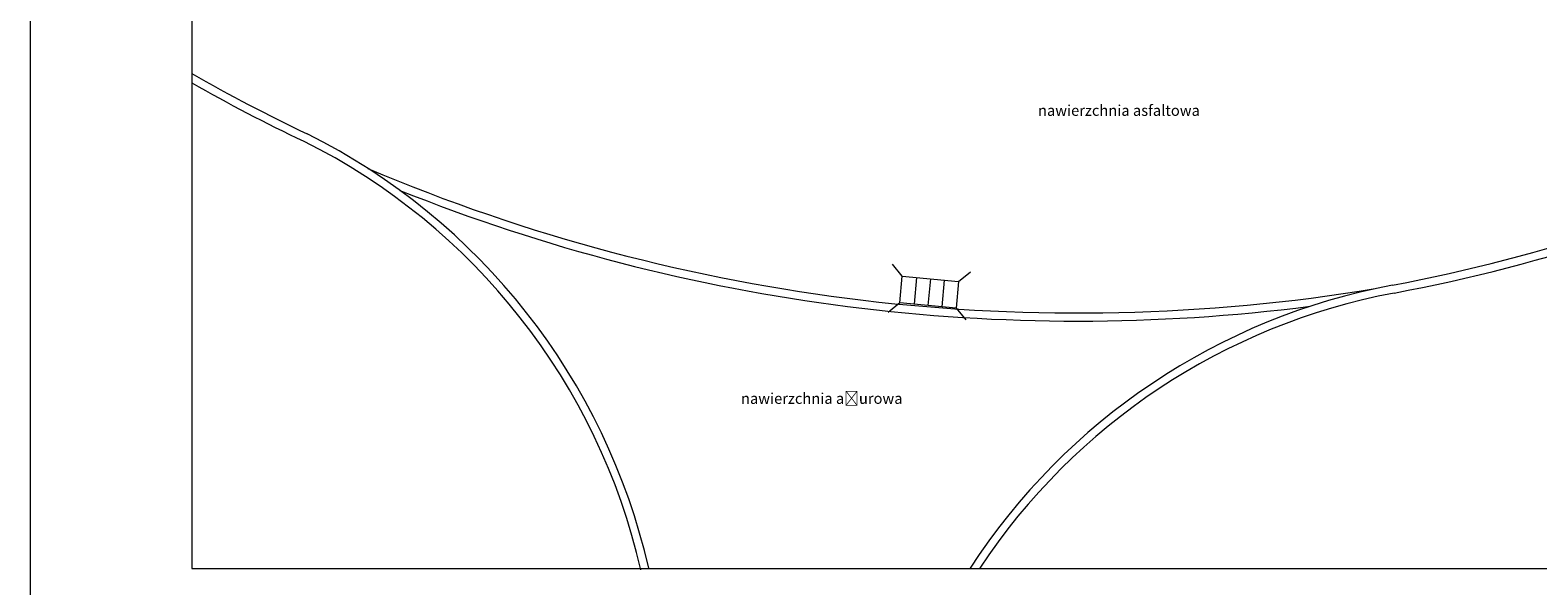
# Model space of a CAD drawing. Header units: millimetres. Extents: x 14041 to 23361, y -6349 to 12956.
# Tile 95 of 106: x 19155 to 21953, y 7046 to 8077. Entities that reach past the tile are written whole.
import ezdxf

# ---------------------------------------------------------------- set-up
doc = ezdxf.new("R2010")
doc.units = ezdxf.units.MM
for name, color, linetype, lineweight in [('_s-kan.deszczowa', 94, 'Continuous', 30), ('A-rzędne projektowane', 7, 'Continuous', 20), ('A-Tabelka', 7, 'Continuous', 18), ('A-teren', 7, 'Continuous', 30)]:
    doc.layers.add(name, color=color, linetype=linetype, lineweight=lineweight)
doc.styles.add('OP.3', font='arial.ttf', dxfattribs={"height": 16})

msp = doc.modelspace()

# ---------------------------------------------------------------- linework, layer by layer
at = {"layer": '_s-kan.deszczowa', "lineweight": 15, "ltscale": 0.25}
for p, q in [((20773.33, 7620.36), (20755.31, 7642.17)), ((20799.75, 7617.86), (20795.02, 7568.08)), ((20825.6, 7615.4), (20820.87, 7565.63)), ((20851.26, 7612.97), (20846.53, 7563.19)), ((20877.86, 7610.44), (20899.66, 7628.46)), ((20768.61, 7570.59), (20746.81, 7552.57)), ((20873.14, 7560.66), (20891.16, 7538.86))]:
    msp.add_line(p, q, dxfattribs=at)
msp.add_lwpolyline([(20773.33, 7620.36), (20877.86, 7610.44), (20873.14, 7560.66), (20768.61, 7570.59)], close=True, dxfattribs=at)
at = {"layer": 'A-Tabelka'}
for points in [[(19154.85, 7016.18), (23354.85, 7016.18), (23354.85, 9986.18), (19154.85, 9986.18)], [(19454.85, 7077.93), (23292.85, 7077.93), (23292.85, 9924.43), (19454.85, 9924.43)]]:
    msp.add_lwpolyline(points, close=True, dxfattribs=at)
at = {"layer": 'A-teren', "lineweight": 18}
for centre, radius, start, end in [((21077.39, 10840.83), 3275.09, 240.30263, 244.52776), ((21077.39, 10840.83), 3290.09, 240.4515, 244.52776), ((19133, 6810.39), 1185, 12.90662, 63.47745), ((19133, 6810.39), 1200, 12.90662, 63.47745), ((21092.81, 10737.29), 3188.78, 280.66719, 296.04342), ((21092.81, 10737.29), 3203.78, 280.66719, 296.04342), ((21100.06, 10927.52), 3375.67, 247.01186, 279.38931), ((21100.06, 10927.52), 3390.67, 248.20209, 277.28687), ((21905.19, 6424.35), 1200, 100.66719, 146.97116), ((21905.19, 6424.35), 1185, 100.66719, 146.49837)]:
    msp.add_arc(centre, radius, start, end, dxfattribs=at)

# ---------------------------------------------------------------- texts
at = {"layer": 'A-rzędne projektowane', "char_height": 20, "attachment_point": 1, "style": 'OP.3'}
for s, insert in [('nawierzchnia asfaltowa ', (21025.1, 7937.61)), ('nawierzchnia ażurowa', (20473.96, 7403.27))]:
    msp.add_mtext_dynamic_manual_height_columns(s, width=674.9367, gutter_width=12.5, heights=[0], dxfattribs=dict(at, insert=insert))

doc.saveas('drawing.dxf')
